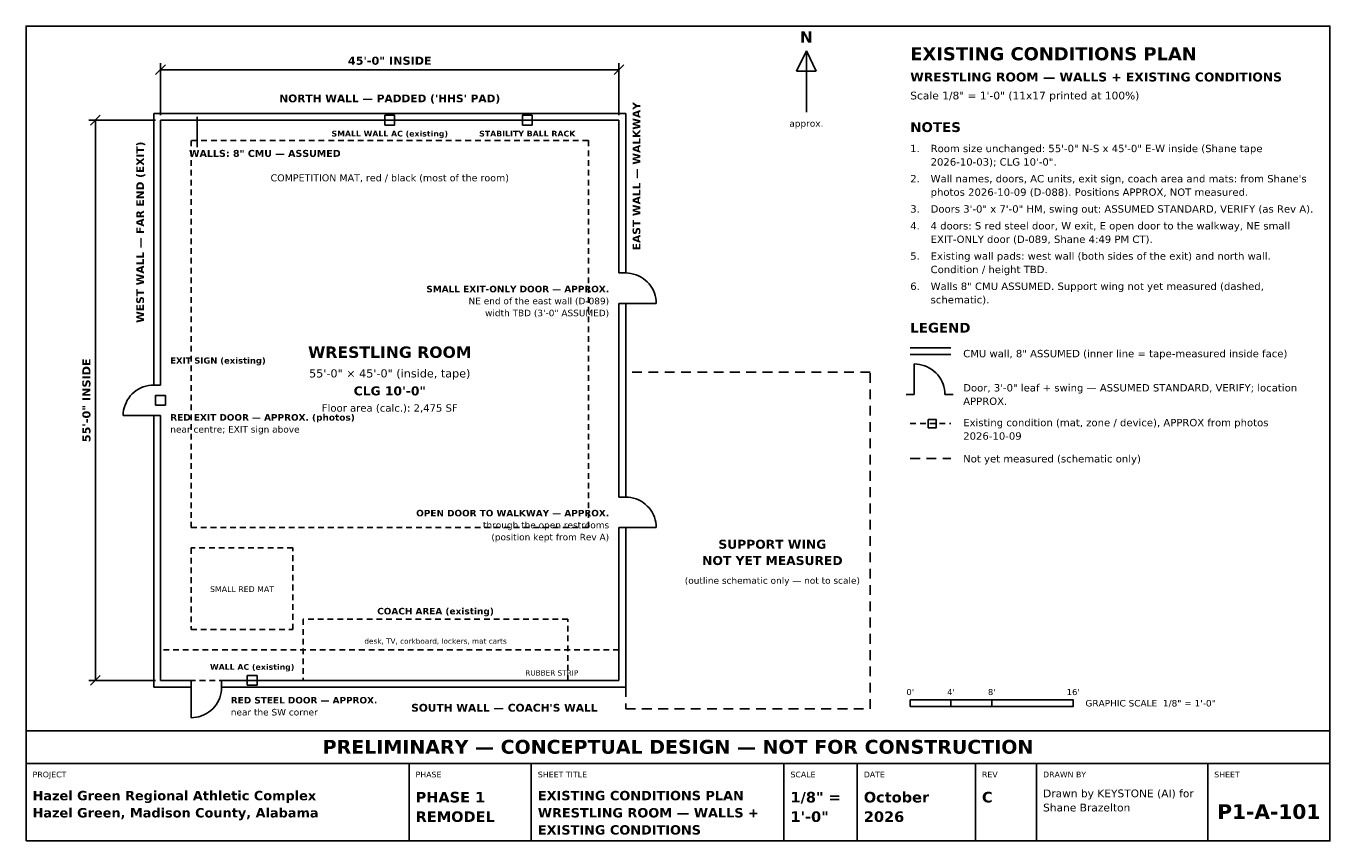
# Model space of a CAD drawing. Header units: inches. Extents: x 0.5 to 16.5, y 0.5 to 10.5.
import ezdxf
from ezdxf.enums import TextEntityAlignment as Align

# ---------------------------------------------------------------- set-up
doc = ezdxf.new("R2010")
doc.units = ezdxf.units.IN
doc.header["$MEASUREMENT"] = 0
for name, color, linetype in [('A-ANNO-DIMS', 7, 'Continuous'), ('A-ANNO-TEXT', 7, 'Continuous'), ('A-DOOR-IDEN', 7, 'Continuous'), ('A-FLOR-EXST', 7, 'Continuous'), ('A-WALL', 7, 'Continuous'), ('A-WALL-NMSR', 7, 'Continuous'), ('G-ANNO-TTLB', 7, 'Continuous')]:
    doc.layers.add(name, color=color, linetype=linetype)
doc.styles.add('KS-BOLD', font='DejaVuSans-Bold.ttf')
doc.styles.add('KS-REG', font='DejaVuSans.ttf')

msp = doc.modelspace()

# ---------------------------------------------------------------- linework, layer by layer
at = {"layer": 'A-ANNO-DIMS'}
for p, q in [((2.09, 9.905), (2.21, 10.025)), ((2.15, 9.405), (2.15, 10.045)), ((2.15, 9.965), (7.775, 9.965)), ((7.715, 9.905), (7.835, 10.025)), ((7.775, 9.405), (7.775, 10.045)), ((2.09, 9.345), (1.27, 9.345)), ((1.29, 9.285), (1.41, 9.405)), ((1.35, 2.47), (1.35, 9.345)), ((2.6, 9.015), (2.6, 9.387)), ((2.09, 2.47), (1.27, 2.47)), ((1.29, 2.41), (1.41, 2.53))]:
    msp.add_line(p, q, dxfattribs=at)
for points in [[(11.35, 2.15), (11.85, 2.15), (11.85, 2.23), (11.35, 2.23)], [(11.85, 2.15), (12.35, 2.15), (12.35, 2.23), (11.85, 2.23)], [(12.35, 2.15), (13.35, 2.15), (13.35, 2.23), (12.35, 2.23)]]:
    msp.add_lwpolyline(points, close=True, dxfattribs=at)
at = {"layer": 'A-ANNO-TEXT'}
for p, q in [((10.075, 10.195), (9.955, 9.945)), ((10.075, 9.445), (10.075, 10.195)), ((10.075, 10.195), (10.195, 9.945)), ((9.955, 9.945), (10.195, 9.945))]:
    msp.add_line(p, q, dxfattribs=at)
at = {"layer": 'A-DOOR-IDEN'}
for p, q in [((7.891, 7.469), (7.858, 7.47)), ((7.923, 7.464), (7.891, 7.469)), ((7.955, 7.457), (7.923, 7.464)), ((7.987, 7.447), (7.955, 7.457)), ((8.017, 7.435), (7.987, 7.447)), ((8.046, 7.42), (8.017, 7.435)), ((8.073, 7.402), (8.046, 7.42)), ((8.099, 7.382), (8.073, 7.402)), ((8.123, 7.36), (8.099, 7.382)), ((8.146, 7.336), (8.123, 7.36)), ((8.166, 7.31), (8.146, 7.336)), ((8.183, 7.283), (8.166, 7.31)), ((8.198, 7.253), (8.183, 7.283)), ((8.211, 7.223), (8.198, 7.253)), ((8.221, 7.192), (8.211, 7.223)), ((7.858, 7.095), (8.233, 7.095)), ((8.228, 7.16), (8.221, 7.192)), ((8.232, 7.128), (8.228, 7.16)), ((8.233, 7.095), (8.232, 7.128)), ((11.4, 5.978), (11.4, 6.353)), ((11.4, 6.353), (11.433, 6.351)), ((11.433, 6.351), (11.465, 6.347)), ((11.465, 6.347), (11.497, 6.34)), ((11.497, 6.34), (11.528, 6.33)), ((11.528, 6.33), (11.558, 6.317)), ((11.558, 6.317), (11.588, 6.302)), ((11.588, 6.302), (11.615, 6.285)), ((11.615, 6.285), (11.641, 6.265)), ((11.641, 6.265), (11.665, 6.243)), ((11.665, 6.243), (11.687, 6.219)), ((1.938, 6.072), (1.97, 6.082)), ((1.97, 6.082), (2.002, 6.089)), ((2.002, 6.089), (2.034, 6.094)), ((2.034, 6.094), (2.067, 6.095)), ((11.687, 6.219), (11.707, 6.193)), ((11.707, 6.193), (11.725, 6.165)), ((11.725, 6.165), (11.74, 6.136)), ((11.74, 6.136), (11.752, 6.106)), ((11.752, 6.106), (11.762, 6.075)), ((1.742, 5.908), (1.759, 5.935)), ((1.759, 5.935), (1.779, 5.961)), ((1.779, 5.961), (1.802, 5.985)), ((1.802, 5.985), (1.826, 6.007)), ((1.826, 6.007), (1.852, 6.027)), ((1.852, 6.027), (1.879, 6.045)), ((1.879, 6.045), (1.908, 6.06)), ((1.908, 6.06), (1.938, 6.072)), ((11.762, 6.075), (11.769, 6.043)), ((11.769, 6.043), (11.774, 6.01)), ((11.774, 6.01), (11.775, 5.978)), ((1.693, 5.753), (1.697, 5.785)), ((1.697, 5.785), (1.704, 5.817)), ((1.704, 5.817), (1.714, 5.848)), ((1.714, 5.848), (1.727, 5.878)), ((1.727, 5.878), (1.742, 5.908)), ((1.692, 5.72), (1.693, 5.753)), ((2.067, 5.72), (1.692, 5.72)), ((7.891, 4.719), (7.858, 4.72)), ((7.923, 4.714), (7.891, 4.719)), ((7.955, 4.707), (7.923, 4.714)), ((7.987, 4.697), (7.955, 4.707)), ((8.017, 4.685), (7.987, 4.697)), ((8.046, 4.67), (8.017, 4.685)), ((8.073, 4.652), (8.046, 4.67)), ((8.099, 4.632), (8.073, 4.652)), ((8.123, 4.61), (8.099, 4.632)), ((8.146, 4.586), (8.123, 4.61)), ((8.166, 4.56), (8.146, 4.586)), ((8.183, 4.533), (8.166, 4.56)), ((8.198, 4.503), (8.183, 4.533)), ((8.211, 4.473), (8.198, 4.503)), ((7.858, 4.345), (8.233, 4.345)), ((8.221, 4.442), (8.211, 4.473)), ((8.228, 4.41), (8.221, 4.442)), ((8.232, 4.378), (8.228, 4.41)), ((8.233, 4.345), (8.232, 4.378)), ((2.525, 2.387), (2.525, 2.012)), ((2.865, 2.228), (2.877, 2.258)), ((2.877, 2.258), (2.887, 2.29)), ((2.887, 2.29), (2.894, 2.322)), ((2.894, 2.322), (2.899, 2.354)), ((2.899, 2.354), (2.9, 2.387)), ((2.74, 2.079), (2.766, 2.099)), ((2.766, 2.099), (2.79, 2.122)), ((2.79, 2.122), (2.812, 2.146)), ((2.812, 2.146), (2.832, 2.172)), ((2.832, 2.172), (2.85, 2.199)), ((2.85, 2.199), (2.865, 2.228)), ((2.525, 2.012), (2.558, 2.013)), ((2.558, 2.013), (2.59, 2.017)), ((2.59, 2.017), (2.622, 2.024)), ((2.622, 2.024), (2.653, 2.034)), ((2.653, 2.034), (2.683, 2.047)), ((2.683, 2.047), (2.712, 2.062)), ((2.712, 2.062), (2.74, 2.079))]:
    msp.add_line(p, q, dxfattribs=at)
at = {"layer": 'A-FLOR-EXST'}
for p, q in [((2.525, 9.095), (2.525, 9.025)), ((2.525, 8.975), (2.525, 8.905)), ((2.6, 9.095), (2.53, 9.095)), ((2.72, 9.095), (2.65, 9.095)), ((2.84, 9.095), (2.77, 9.095)), ((2.96, 9.095), (2.89, 9.095)), ((3.08, 9.095), (3.01, 9.095)), ((3.2, 9.095), (3.13, 9.095)), ((3.32, 9.095), (3.25, 9.095)), ((3.44, 9.095), (3.37, 9.095)), ((3.56, 9.095), (3.49, 9.095)), ((3.68, 9.095), (3.61, 9.095)), ((3.8, 9.095), (3.73, 9.095)), ((3.92, 9.095), (3.85, 9.095)), ((4.04, 9.095), (3.97, 9.095)), ((4.16, 9.095), (4.09, 9.095)), ((4.28, 9.095), (4.21, 9.095)), ((4.4, 9.095), (4.33, 9.095)), ((4.52, 9.095), (4.45, 9.095)), ((4.64, 9.095), (4.57, 9.095)), ((4.76, 9.095), (4.69, 9.095)), ((4.88, 9.095), (4.81, 9.095)), ((5, 9.095), (4.93, 9.095)), ((5.12, 9.095), (5.05, 9.095)), ((5.24, 9.095), (5.17, 9.095)), ((5.36, 9.095), (5.29, 9.095)), ((5.48, 9.095), (5.41, 9.095)), ((5.6, 9.095), (5.53, 9.095)), ((5.72, 9.095), (5.65, 9.095)), ((5.84, 9.095), (5.77, 9.095)), ((5.96, 9.095), (5.89, 9.095)), ((6.08, 9.095), (6.01, 9.095)), ((6.2, 9.095), (6.13, 9.095)), ((6.32, 9.095), (6.25, 9.095)), ((6.44, 9.095), (6.37, 9.095)), ((6.56, 9.095), (6.49, 9.095)), ((6.68, 9.095), (6.61, 9.095)), ((6.8, 9.095), (6.73, 9.095)), ((6.92, 9.095), (6.85, 9.095)), ((7.04, 9.095), (6.97, 9.095)), ((7.16, 9.095), (7.09, 9.095)), ((7.28, 9.095), (7.21, 9.095)), ((7.4, 9.095), (7.33, 9.095)), ((7.4, 9.025), (7.4, 9.095)), ((7.4, 8.905), (7.4, 8.975)), ((2.525, 8.855), (2.525, 8.785)), ((7.4, 8.785), (7.4, 8.855)), ((2.525, 8.735), (2.525, 8.665)), ((7.4, 8.665), (7.4, 8.735)), ((2.525, 8.615), (2.525, 8.545)), ((2.525, 8.495), (2.525, 8.425)), ((7.4, 8.545), (7.4, 8.615)), ((7.4, 8.425), (7.4, 8.495)), ((2.525, 8.375), (2.525, 8.305)), ((7.4, 8.305), (7.4, 8.375)), ((2.525, 8.255), (2.525, 8.185)), ((7.4, 8.185), (7.4, 8.255)), ((2.525, 8.135), (2.525, 8.065)), ((2.525, 8.015), (2.525, 7.945)), ((7.4, 8.065), (7.4, 8.135)), ((7.4, 7.945), (7.4, 8.015)), ((2.525, 7.895), (2.525, 7.825)), ((7.4, 7.825), (7.4, 7.895)), ((2.525, 7.775), (2.525, 7.705)), ((7.4, 7.705), (7.4, 7.775)), ((2.525, 7.655), (2.525, 7.585)), ((2.525, 7.535), (2.525, 7.465)), ((7.4, 7.585), (7.4, 7.655)), ((7.4, 7.465), (7.4, 7.535)), ((2.525, 7.415), (2.525, 7.345)), ((7.4, 7.345), (7.4, 7.415)), ((2.525, 7.295), (2.525, 7.225)), ((7.4, 7.225), (7.4, 7.295)), ((2.525, 7.175), (2.525, 7.105)), ((2.525, 7.055), (2.525, 6.985)), ((7.4, 7.105), (7.4, 7.175)), ((7.4, 6.985), (7.4, 7.055)), ((2.525, 6.935), (2.525, 6.865)), ((7.4, 6.865), (7.4, 6.935)), ((2.525, 6.815), (2.525, 6.745)), ((7.4, 6.745), (7.4, 6.815)), ((2.525, 6.695), (2.525, 6.625)), ((2.525, 6.575), (2.525, 6.505)), ((7.4, 6.625), (7.4, 6.695)), ((7.4, 6.505), (7.4, 6.575)), ((2.525, 6.455), (2.525, 6.385)), ((7.4, 6.385), (7.4, 6.455)), ((2.525, 6.335), (2.525, 6.265)), ((7.4, 6.265), (7.4, 6.335)), ((2.525, 6.215), (2.525, 6.145)), ((2.525, 6.095), (2.525, 6.025)), ((7.4, 6.145), (7.4, 6.215)), ((7.4, 6.025), (7.4, 6.095)), ((2.525, 5.975), (2.525, 5.905)), ((7.4, 5.905), (7.4, 5.975)), ((2.525, 5.855), (2.525, 5.785)), ((7.4, 5.785), (7.4, 5.855)), ((2.525, 5.735), (2.525, 5.665)), ((2.525, 5.615), (2.525, 5.545)), ((7.4, 5.665), (7.4, 5.735)), ((7.4, 5.545), (7.4, 5.615)), ((11.35, 5.621), (11.42, 5.621)), ((11.47, 5.621), (11.54, 5.621)), ((11.59, 5.621), (11.66, 5.621)), ((11.71, 5.621), (11.78, 5.621)), ((11.83, 5.621), (11.85, 5.621)), ((2.525, 5.495), (2.525, 5.425)), ((7.4, 5.425), (7.4, 5.495)), ((2.525, 5.375), (2.525, 5.305)), ((7.4, 5.305), (7.4, 5.375)), ((2.525, 5.255), (2.525, 5.185)), ((2.525, 5.135), (2.525, 5.065)), ((7.4, 5.185), (7.4, 5.255)), ((7.4, 5.065), (7.4, 5.135)), ((2.525, 5.015), (2.525, 4.945)), ((7.4, 4.945), (7.4, 5.015)), ((2.525, 4.895), (2.525, 4.825)), ((7.4, 4.825), (7.4, 4.895)), ((2.525, 4.775), (2.525, 4.705)), ((2.525, 4.655), (2.525, 4.585)), ((7.4, 4.705), (7.4, 4.775)), ((7.4, 4.585), (7.4, 4.655)), ((2.525, 4.535), (2.525, 4.465)), ((7.4, 4.465), (7.4, 4.535)), ((2.525, 4.415), (2.525, 4.345)), ((2.525, 4.345), (2.595, 4.345)), ((2.645, 4.345), (2.715, 4.345)), ((2.765, 4.345), (2.835, 4.345)), ((2.885, 4.345), (2.955, 4.345)), ((3.005, 4.345), (3.075, 4.345)), ((3.125, 4.345), (3.195, 4.345)), ((3.245, 4.345), (3.315, 4.345)), ((3.365, 4.345), (3.435, 4.345)), ((3.485, 4.345), (3.555, 4.345)), ((3.605, 4.345), (3.675, 4.345)), ((3.725, 4.345), (3.795, 4.345)), ((3.845, 4.345), (3.915, 4.345)), ((3.965, 4.345), (4.035, 4.345)), ((4.085, 4.345), (4.155, 4.345)), ((4.205, 4.345), (4.275, 4.345)), ((4.325, 4.345), (4.395, 4.345)), ((4.445, 4.345), (4.515, 4.345)), ((4.565, 4.345), (4.635, 4.345)), ((4.685, 4.345), (4.755, 4.345)), ((4.805, 4.345), (4.875, 4.345)), ((4.925, 4.345), (4.995, 4.345)), ((5.045, 4.345), (5.115, 4.345)), ((5.165, 4.345), (5.235, 4.345)), ((5.285, 4.345), (5.355, 4.345)), ((5.405, 4.345), (5.475, 4.345)), ((5.525, 4.345), (5.595, 4.345)), ((5.645, 4.345), (5.715, 4.345)), ((5.765, 4.345), (5.835, 4.345)), ((5.885, 4.345), (5.955, 4.345)), ((6.005, 4.345), (6.075, 4.345)), ((6.125, 4.345), (6.195, 4.345)), ((6.245, 4.345), (6.315, 4.345)), ((6.365, 4.345), (6.435, 4.345)), ((6.485, 4.345), (6.555, 4.345)), ((6.605, 4.345), (6.675, 4.345)), ((6.725, 4.345), (6.795, 4.345)), ((6.845, 4.345), (6.915, 4.345)), ((6.965, 4.345), (7.035, 4.345)), ((7.085, 4.345), (7.155, 4.345)), ((7.205, 4.345), (7.275, 4.345)), ((7.325, 4.345), (7.395, 4.345)), ((7.4, 4.345), (7.4, 4.415)), ((2.575, 4.095), (2.525, 4.095)), ((2.525, 4.095), (2.525, 4.025)), ((2.695, 4.095), (2.625, 4.095)), ((2.815, 4.095), (2.745, 4.095)), ((2.935, 4.095), (2.865, 4.095)), ((3.055, 4.095), (2.985, 4.095)), ((3.175, 4.095), (3.105, 4.095)), ((3.295, 4.095), (3.225, 4.095)), ((3.415, 4.095), (3.345, 4.095)), ((3.535, 4.095), (3.465, 4.095)), ((3.655, 4.095), (3.585, 4.095)), ((3.775, 4.095), (3.705, 4.095)), ((3.775, 4.055), (3.775, 4.095)), ((3.775, 3.935), (3.775, 4.005)), ((2.525, 3.975), (2.525, 3.905)), ((2.525, 3.855), (2.525, 3.785)), ((3.775, 3.815), (3.775, 3.885)), ((2.525, 3.735), (2.525, 3.665)), ((3.775, 3.695), (3.775, 3.765)), ((2.525, 3.615), (2.525, 3.545)), ((3.775, 3.575), (3.775, 3.645)), ((3.775, 3.455), (3.775, 3.525)), ((2.525, 3.495), (2.525, 3.425)), ((2.525, 3.375), (2.525, 3.305)), ((3.775, 3.335), (3.775, 3.405)), ((2.525, 3.255), (2.525, 3.185)), ((3.775, 3.215), (3.775, 3.285)), ((3.91, 3.22), (3.9, 3.22)), ((3.9, 3.22), (3.9, 3.15)), ((4.03, 3.22), (3.96, 3.22)), ((4.15, 3.22), (4.08, 3.22)), ((4.27, 3.22), (4.2, 3.22)), ((4.39, 3.22), (4.32, 3.22)), ((4.51, 3.22), (4.44, 3.22)), ((4.63, 3.22), (4.56, 3.22)), ((4.75, 3.22), (4.68, 3.22)), ((4.87, 3.22), (4.8, 3.22)), ((4.99, 3.22), (4.92, 3.22)), ((5.11, 3.22), (5.04, 3.22)), ((5.23, 3.22), (5.16, 3.22)), ((5.35, 3.22), (5.28, 3.22)), ((5.47, 3.22), (5.4, 3.22)), ((5.59, 3.22), (5.52, 3.22)), ((5.71, 3.22), (5.64, 3.22)), ((5.83, 3.22), (5.76, 3.22)), ((5.95, 3.22), (5.88, 3.22)), ((6.07, 3.22), (6, 3.22)), ((6.19, 3.22), (6.12, 3.22)), ((6.31, 3.22), (6.24, 3.22)), ((6.43, 3.22), (6.36, 3.22)), ((6.55, 3.22), (6.48, 3.22)), ((6.67, 3.22), (6.6, 3.22)), ((6.79, 3.22), (6.72, 3.22)), ((6.91, 3.22), (6.84, 3.22)), ((7.03, 3.22), (6.96, 3.22)), ((7.15, 3.22), (7.08, 3.22)), ((7.15, 3.19), (7.15, 3.22)), ((2.525, 3.135), (2.525, 3.095)), ((2.525, 3.095), (2.595, 3.095)), ((2.645, 3.095), (2.715, 3.095)), ((2.765, 3.095), (2.835, 3.095)), ((2.885, 3.095), (2.955, 3.095)), ((3.005, 3.095), (3.075, 3.095)), ((3.125, 3.095), (3.195, 3.095)), ((3.245, 3.095), (3.315, 3.095)), ((3.365, 3.095), (3.435, 3.095)), ((3.485, 3.095), (3.555, 3.095)), ((3.605, 3.095), (3.675, 3.095)), ((3.725, 3.095), (3.775, 3.095)), ((3.775, 3.095), (3.775, 3.165)), ((3.9, 3.1), (3.9, 3.03)), ((7.15, 3.07), (7.15, 3.14)), ((3.9, 2.98), (3.9, 2.91)), ((7.15, 2.95), (7.15, 3.02)), ((7.15, 2.83), (7.15, 2.9)), ((2.15, 2.845), (2.15, 2.775)), ((2.15, 2.725), (2.15, 2.655)), ((2.255, 2.845), (2.185, 2.845)), ((2.375, 2.845), (2.305, 2.845)), ((2.495, 2.845), (2.425, 2.845)), ((2.615, 2.845), (2.545, 2.845)), ((2.735, 2.845), (2.665, 2.845)), ((2.855, 2.845), (2.785, 2.845)), ((2.975, 2.845), (2.905, 2.845)), ((3.095, 2.845), (3.025, 2.845)), ((3.215, 2.845), (3.145, 2.845)), ((3.335, 2.845), (3.265, 2.845)), ((3.455, 2.845), (3.385, 2.845)), ((3.575, 2.845), (3.505, 2.845)), ((3.695, 2.845), (3.625, 2.845)), ((3.815, 2.845), (3.745, 2.845)), ((3.935, 2.845), (3.865, 2.845)), ((3.9, 2.86), (3.9, 2.79)), ((3.9, 2.74), (3.9, 2.67)), ((4.055, 2.845), (3.985, 2.845)), ((4.175, 2.845), (4.105, 2.845)), ((4.295, 2.845), (4.225, 2.845)), ((4.415, 2.845), (4.345, 2.845)), ((4.535, 2.845), (4.465, 2.845)), ((4.655, 2.845), (4.585, 2.845)), ((4.775, 2.845), (4.705, 2.845)), ((4.895, 2.845), (4.825, 2.845)), ((5.015, 2.845), (4.945, 2.845)), ((5.135, 2.845), (5.065, 2.845)), ((5.255, 2.845), (5.185, 2.845)), ((5.375, 2.845), (5.305, 2.845)), ((5.495, 2.845), (5.425, 2.845)), ((5.615, 2.845), (5.545, 2.845)), ((5.735, 2.845), (5.665, 2.845)), ((5.855, 2.845), (5.785, 2.845)), ((5.975, 2.845), (5.905, 2.845)), ((6.095, 2.845), (6.025, 2.845)), ((6.215, 2.845), (6.145, 2.845)), ((6.335, 2.845), (6.265, 2.845)), ((6.455, 2.845), (6.385, 2.845)), ((6.575, 2.845), (6.505, 2.845)), ((6.695, 2.845), (6.625, 2.845)), ((6.815, 2.845), (6.745, 2.845)), ((6.935, 2.845), (6.865, 2.845)), ((7.055, 2.845), (6.985, 2.845)), ((7.175, 2.845), (7.105, 2.845)), ((7.15, 2.71), (7.15, 2.78)), ((7.295, 2.845), (7.225, 2.845)), ((7.415, 2.845), (7.345, 2.845)), ((7.535, 2.845), (7.465, 2.845)), ((7.655, 2.845), (7.585, 2.845)), ((7.775, 2.845), (7.705, 2.845)), ((7.775, 2.83), (7.775, 2.845)), ((7.775, 2.71), (7.775, 2.78)), ((2.15, 2.605), (2.15, 2.535)), ((3.9, 2.62), (3.9, 2.55)), ((7.15, 2.59), (7.15, 2.66)), ((7.775, 2.59), (7.775, 2.66)), ((2.15, 2.485), (2.15, 2.47)), ((2.15, 2.47), (2.22, 2.47)), ((2.27, 2.47), (2.34, 2.47)), ((2.39, 2.47), (2.46, 2.47)), ((2.51, 2.47), (2.58, 2.47)), ((2.63, 2.47), (2.7, 2.47)), ((2.75, 2.47), (2.82, 2.47)), ((2.87, 2.47), (2.94, 2.47)), ((2.99, 2.47), (3.06, 2.47)), ((3.11, 2.47), (3.18, 2.47)), ((3.23, 2.47), (3.3, 2.47)), ((3.35, 2.47), (3.42, 2.47)), ((3.47, 2.47), (3.54, 2.47)), ((3.59, 2.47), (3.66, 2.47)), ((3.71, 2.47), (3.78, 2.47)), ((3.83, 2.47), (3.9, 2.47)), ((3.9, 2.5), (3.9, 2.47)), ((3.9, 2.47), (3.97, 2.47)), ((3.95, 2.47), (4.02, 2.47)), ((4.02, 2.47), (4.09, 2.47)), ((4.07, 2.47), (4.14, 2.47)), ((4.14, 2.47), (4.21, 2.47)), ((4.19, 2.47), (4.26, 2.47)), ((4.26, 2.47), (4.33, 2.47)), ((4.31, 2.47), (4.38, 2.47)), ((4.38, 2.47), (4.45, 2.47)), ((4.43, 2.47), (4.5, 2.47)), ((4.5, 2.47), (4.57, 2.47)), ((4.55, 2.47), (4.62, 2.47)), ((4.62, 2.47), (4.69, 2.47)), ((4.67, 2.47), (4.74, 2.47)), ((4.74, 2.47), (4.81, 2.47)), ((4.79, 2.47), (4.86, 2.47)), ((4.86, 2.47), (4.93, 2.47)), ((4.91, 2.47), (4.98, 2.47)), ((4.98, 2.47), (5.05, 2.47)), ((5.03, 2.47), (5.1, 2.47)), ((5.1, 2.47), (5.17, 2.47)), ((5.15, 2.47), (5.22, 2.47)), ((5.22, 2.47), (5.29, 2.47)), ((5.27, 2.47), (5.34, 2.47)), ((5.34, 2.47), (5.41, 2.47)), ((5.39, 2.47), (5.46, 2.47)), ((5.46, 2.47), (5.53, 2.47)), ((5.51, 2.47), (5.58, 2.47)), ((5.58, 2.47), (5.65, 2.47)), ((5.63, 2.47), (5.7, 2.47)), ((5.7, 2.47), (5.77, 2.47)), ((5.75, 2.47), (5.82, 2.47)), ((5.82, 2.47), (5.89, 2.47)), ((5.87, 2.47), (5.94, 2.47)), ((5.94, 2.47), (6.01, 2.47)), ((5.99, 2.47), (6.06, 2.47)), ((6.06, 2.47), (6.13, 2.47)), ((6.11, 2.47), (6.18, 2.47)), ((6.18, 2.47), (6.25, 2.47)), ((6.23, 2.47), (6.3, 2.47)), ((6.3, 2.47), (6.37, 2.47)), ((6.35, 2.47), (6.42, 2.47)), ((6.42, 2.47), (6.49, 2.47)), ((6.47, 2.47), (6.54, 2.47)), ((6.54, 2.47), (6.61, 2.47)), ((6.59, 2.47), (6.66, 2.47)), ((6.66, 2.47), (6.73, 2.47)), ((6.71, 2.47), (6.78, 2.47)), ((6.78, 2.47), (6.85, 2.47)), ((6.83, 2.47), (6.9, 2.47)), ((6.9, 2.47), (6.97, 2.47)), ((6.95, 2.47), (7.02, 2.47)), ((7.02, 2.47), (7.09, 2.47)), ((7.07, 2.47), (7.14, 2.47)), ((7.14, 2.47), (7.15, 2.47)), ((7.15, 2.47), (7.15, 2.54)), ((7.19, 2.47), (7.26, 2.47)), ((7.31, 2.47), (7.38, 2.47)), ((7.43, 2.47), (7.5, 2.47)), ((7.55, 2.47), (7.62, 2.47)), ((7.67, 2.47), (7.74, 2.47)), ((7.775, 2.47), (7.775, 2.54))]:
    msp.add_line(p, q, dxfattribs=at)
for points in [[(4.903, 9.285), (5.023, 9.285), (5.023, 9.405), (4.903, 9.405)], [(6.59, 9.285), (6.71, 9.285), (6.71, 9.405), (6.59, 9.405)], [(2.09, 5.848), (2.21, 5.848), (2.21, 5.968), (2.09, 5.968)], [(11.57, 5.571), (11.67, 5.571), (11.67, 5.671), (11.57, 5.671)], [(3.215, 2.41), (3.335, 2.41), (3.335, 2.53), (3.215, 2.53)]]:
    msp.add_lwpolyline(points, close=True, dxfattribs=at)
at = {"layer": 'A-WALL'}
for p, q in [((2.067, 6.095), (2.067, 9.428)), ((2.067, 9.428), (7.858, 9.428)), ((2.15, 6.095), (2.15, 9.345)), ((2.15, 9.345), (7.775, 9.345)), ((7.775, 7.47), (7.775, 9.345)), ((7.858, 7.47), (7.858, 9.428)), ((7.775, 7.47), (7.858, 7.47)), ((7.775, 4.72), (7.775, 7.095)), ((7.775, 7.095), (7.858, 7.095)), ((7.858, 4.72), (7.858, 7.095)), ((11.35, 6.551), (11.85, 6.551)), ((11.35, 6.468), (11.85, 6.468)), ((2.15, 6.095), (2.067, 6.095)), ((11.3, 5.978), (11.4, 5.978)), ((11.775, 5.978), (11.875, 5.978)), ((2.067, 2.387), (2.067, 5.72)), ((2.15, 5.72), (2.067, 5.72)), ((2.15, 2.47), (2.15, 5.72)), ((7.775, 4.72), (7.858, 4.72)), ((7.775, 2.47), (7.775, 4.345)), ((7.775, 4.345), (7.858, 4.345)), ((7.858, 2.387), (7.858, 4.345)), ((2.15, 2.47), (2.525, 2.47)), ((2.525, 2.47), (2.525, 2.387)), ((2.9, 2.47), (7.775, 2.47)), ((2.9, 2.47), (2.9, 2.387)), ((2.067, 2.387), (2.525, 2.387)), ((2.9, 2.387), (7.858, 2.387))]:
    msp.add_line(p, q, dxfattribs=at)
at = {"layer": 'A-WALL-NMSR'}
for p, q in [((8.058, 6.251), (7.938, 6.251)), ((8.258, 6.251), (8.138, 6.251)), ((8.458, 6.251), (8.338, 6.251)), ((8.658, 6.251), (8.538, 6.251)), ((8.858, 6.251), (8.738, 6.251)), ((9.058, 6.251), (8.938, 6.251)), ((9.258, 6.251), (9.138, 6.251)), ((9.458, 6.251), (9.338, 6.251)), ((9.658, 6.251), (9.538, 6.251)), ((9.858, 6.251), (9.738, 6.251)), ((10.058, 6.251), (9.938, 6.251)), ((10.258, 6.251), (10.138, 6.251)), ((10.458, 6.251), (10.338, 6.251)), ((10.658, 6.251), (10.538, 6.251)), ((10.858, 6.251), (10.738, 6.251)), ((10.858, 6.12), (10.858, 6.24)), ((10.858, 5.92), (10.858, 6.04)), ((10.858, 5.72), (10.858, 5.84)), ((10.858, 5.52), (10.858, 5.64)), ((10.858, 5.32), (10.858, 5.44)), ((10.858, 5.12), (10.858, 5.24)), ((11.35, 5.195), (11.47, 5.195)), ((11.55, 5.195), (11.67, 5.195)), ((11.75, 5.195), (11.85, 5.195)), ((10.858, 4.92), (10.858, 5.04)), ((10.858, 4.72), (10.858, 4.84)), ((10.858, 4.52), (10.858, 4.64)), ((10.858, 4.32), (10.858, 4.44)), ((10.858, 4.12), (10.858, 4.24)), ((10.858, 3.92), (10.858, 4.04)), ((10.858, 3.72), (10.858, 3.84)), ((10.858, 3.52), (10.858, 3.64)), ((10.858, 3.32), (10.858, 3.44)), ((10.858, 3.12), (10.858, 3.24)), ((10.858, 2.92), (10.858, 3.04)), ((10.858, 2.72), (10.858, 2.84)), ((10.858, 2.52), (10.858, 2.64)), ((10.858, 2.32), (10.858, 2.44)), ((7.858, 2.387), (7.858, 2.267)), ((10.858, 2.12), (10.858, 2.24)), ((7.858, 2.187), (7.858, 2.12)), ((7.858, 2.12), (7.978, 2.12)), ((8.058, 2.12), (8.178, 2.12)), ((8.258, 2.12), (8.378, 2.12)), ((8.458, 2.12), (8.578, 2.12)), ((8.658, 2.12), (8.778, 2.12)), ((8.858, 2.12), (8.978, 2.12)), ((9.058, 2.12), (9.178, 2.12)), ((9.258, 2.12), (9.378, 2.12)), ((9.458, 2.12), (9.578, 2.12)), ((9.658, 2.12), (9.778, 2.12)), ((9.858, 2.12), (9.978, 2.12)), ((10.058, 2.12), (10.178, 2.12)), ((10.258, 2.12), (10.378, 2.12)), ((10.458, 2.12), (10.578, 2.12)), ((10.658, 2.12), (10.778, 2.12))]:
    msp.add_line(p, q, dxfattribs=at)
at = {"layer": 'G-ANNO-TTLB'}
for p, q in [((0.5, 1.45), (16.5, 1.45)), ((5.2, 0.5), (5.2, 1.45)), ((6.7, 0.5), (6.7, 1.45)), ((9.8, 0.5), (9.8, 1.45)), ((10.7, 0.5), (10.7, 1.45)), ((12.15, 0.5), (12.15, 1.45)), ((12.9, 0.5), (12.9, 1.45)), ((15, 0.5), (15, 1.45))]:
    msp.add_line(p, q, dxfattribs=at)
for points in [[(0.5, 0.5), (16.5, 0.5), (16.5, 10.5), (0.5, 10.5)], [(0.5, 1.45), (16.5, 1.45), (16.5, 1.85), (0.5, 1.85)]]:
    msp.add_lwpolyline(points, close=True, dxfattribs=at)

# ---------------------------------------------------------------- texts
at = {"layer": 'A-ANNO-DIMS'}
for s, height, style, p in [('45\'-0" INSIDE', 0.1, 'KS-BOLD', (4.963, 10.025)), ("0'", 0.075, 'KS-REG', (11.35, 2.29)), ("4'", 0.075, 'KS-REG', (11.85, 2.29)), ("8'", 0.075, 'KS-REG', (12.35, 2.29)), ("16'", 0.075, 'KS-REG', (13.35, 2.29))]:
    msp.add_text(s, height=height, dxfattribs=dict(at, style=style)).set_placement(p, align=Align.CENTER)
at = {"layer": 'A-ANNO-DIMS', "style": 'KS-BOLD'}
msp.add_text('55\'-0" INSIDE', height=0.1, rotation=90, dxfattribs=at).set_placement((1.29, 5.908), align=Align.CENTER)
at = {"layer": 'A-ANNO-DIMS', "style": 'KS-REG'}
msp.add_text('GRAPHIC SCALE  1/8" = 1\'-0"', height=0.08, dxfattribs=at).set_placement((13.5, 2.15))
at = {"layer": 'A-ANNO-TEXT'}
for s, height, style, p in [('N', 0.14, 'KS-BOLD', (10.075, 10.295)), ("NORTH WALL — PADDED ('HHS' PAD)", 0.095, 'KS-BOLD', (4.963, 9.565)), ('approx.', 0.08, 'KS-REG', (10.075, 9.265)), ('WRESTLING ROOM', 0.14, 'KS-BOLD', (4.963, 6.428)), ('55\'-0" × 45\'-0" (inside, tape)', 0.1, 'KS-REG', (4.963, 6.188)), ('CLG 10\'-0"', 0.11, 'KS-BOLD', (4.963, 5.968)), ('Floor area (calc.): 2,475 SF', 0.09, 'KS-REG', (4.963, 5.768)), ("SOUTH WALL — COACH'S WALL", 0.095, 'KS-BOLD', (6.369, 2.087))]:
    msp.add_text(s, height=height, dxfattribs=dict(at, style=style)).set_placement(p, align=Align.CENTER)
for s, height, style, p in [('EXISTING CONDITIONS PLAN', 0.16, 'KS-BOLD', (11.35, 10.08)), ('WRESTLING ROOM — WALLS + EXISTING CONDITIONS', 0.11, 'KS-BOLD', (11.35, 9.82)), ('Scale 1/8" = 1\'-0" (11x17 printed at 100%)', 0.095, 'KS-REG', (11.35, 9.6)), ('NOTES', 0.12, 'KS-BOLD', (11.35, 9.2)), ('WALLS: 8" CMU — ASSUMED', 0.085, 'KS-BOLD', (2.5, 8.895)), ('1.', 0.09, 'KS-REG', (11.35, 8.953)), ('Room size unchanged: 55\'-0" N-S x 45\'-0" E-W inside (Shane tape', 0.09, 'KS-REG', (11.6, 8.953)), ('2026-10-03); CLG 10\'-0".', 0.09, 'KS-REG', (11.6, 8.788)), ('2.', 0.09, 'KS-REG', (11.35, 8.582)), ("Wall names, doors, AC units, exit sign, coach area and mats: from Shane's", 0.09, 'KS-REG', (11.6, 8.582)), ('photos 2026-10-09 (D-088). Positions APPROX, NOT measured.', 0.09, 'KS-REG', (11.6, 8.417)), ('3.', 0.09, 'KS-REG', (11.35, 8.211)), ('Doors 3\'-0" x 7\'-0" HM, swing out: ASSUMED STANDARD, VERIFY (as Rev A).', 0.09, 'KS-REG', (11.6, 8.211)), ('4.', 0.09, 'KS-REG', (11.35, 8.004)), ('4 doors: S red steel door, W exit, E open door to the walkway, NE small', 0.09, 'KS-REG', (11.6, 8.004)), ('EXIT-ONLY door (D-089, Shane 4:49 PM CT).', 0.09, 'KS-REG', (11.6, 7.839)), ('5.', 0.09, 'KS-REG', (11.35, 7.633)), ('Existing wall pads: west wall (both sides of the exit) and north wall.', 0.09, 'KS-REG', (11.6, 7.633)), ('Condition / height TBD.', 0.09, 'KS-REG', (11.6, 7.468)), ('Walls 8" CMU ASSUMED. Support wing not yet measured (dashed,', 0.09, 'KS-REG', (11.6, 7.262)), ('6.', 0.09, 'KS-REG', (11.35, 7.262)), ('schematic).', 0.09, 'KS-REG', (11.6, 7.097)), ('LEGEND', 0.12, 'KS-BOLD', (11.35, 6.738)), ('CMU wall, 8" ASSUMED (inner line = tape-measured inside face)', 0.09, 'KS-REG', (12, 6.436)), ('Door, 3\'-0" leaf + swing — ASSUMED STANDARD, VERIFY; location', 0.09, 'KS-REG', (12, 6.016)), ('APPROX.', 0.09, 'KS-REG', (12, 5.851)), ('Existing condition (mat, zone / device), APPROX from photos', 0.09, 'KS-REG', (12, 5.589)), ('2026-10-09', 0.09, 'KS-REG', (12, 5.424)), ('Not yet measured (schematic only)', 0.09, 'KS-REG', (12, 5.145))]:
    msp.add_text(s, height=height, dxfattribs=dict(at, style=style)).set_placement(p)
at = {"layer": 'A-ANNO-TEXT', "style": 'KS-BOLD'}
for s, p in [('EAST WALL — WALKWAY', (8.038, 8.658)), ('WEST WALL — FAR END (EXIT)', (1.947, 7.97))]:
    msp.add_text(s, height=0.095, rotation=90, dxfattribs=at).set_placement(p, align=Align.CENTER)
at = {"layer": 'A-DOOR-IDEN'}
for s, style, p in [('SMALL EXIT-ONLY DOOR — APPROX.', 'KS-BOLD', (7.655, 7.233)), ('NE end of the east wall (D-089)', 'KS-REG', (7.655, 7.086)), ('width TBD (3\'-0" ASSUMED)', 'KS-REG', (7.655, 6.939)), ('OPEN DOOR TO WALKWAY — APPROX.', 'KS-BOLD', (7.655, 4.483)), ('through the open restrooms', 'KS-REG', (7.655, 4.336)), ('(position kept from Rev A)', 'KS-REG', (7.655, 4.189))]:
    msp.add_text(s, height=0.08, dxfattribs=dict(at, style=style)).set_placement(p, align=Align.RIGHT)
for s, style, p in [('RED EXIT DOOR — APPROX. (photos)', 'KS-BOLD', (2.27, 5.658)), ('near centre; EXIT sign above', 'KS-REG', (2.27, 5.511)), ('RED STEEL DOOR — APPROX.', 'KS-BOLD', (3.012, 2.187)), ('near the SW corner', 'KS-REG', (3.012, 2.04))]:
    msp.add_text(s, height=0.08, dxfattribs=dict(at, style=style)).set_placement(p)
at = {"layer": 'A-FLOR-EXST'}
for s, height, style, p in [('SMALL WALL AC (existing)', 0.07, 'KS-BOLD', (4.963, 9.145)), ('STABILITY BALL RACK', 0.07, 'KS-BOLD', (6.65, 9.145)), ('COMPETITION MAT, red / black (most of the room)', 0.085, 'KS-REG', (4.963, 8.595)), ('SMALL RED MAT', 0.07, 'KS-REG', (3.15, 3.555)), ('COACH AREA (existing)', 0.08, 'KS-BOLD', (5.525, 3.28)), ('desk, TV, corkboard, lockers, mat carts', 0.065, 'KS-REG', (5.525, 2.92)), ('WALL AC (existing)', 0.07, 'KS-BOLD', (3.275, 2.6))]:
    msp.add_text(s, height=height, dxfattribs=dict(at, style=style)).set_placement(p, align=Align.CENTER)
at = {"layer": 'A-FLOR-EXST', "style": 'KS-BOLD'}
msp.add_text('EXIT SIGN (existing)', height=0.075, dxfattribs=at).set_placement((2.27, 6.358))
at = {"layer": 'A-FLOR-EXST', "style": 'KS-REG'}
msp.add_text('RUBBER STRIP', height=0.065, dxfattribs=at).set_placement((7.275, 2.53), align=Align.RIGHT)
at = {"layer": 'A-WALL-NMSR'}
for s, height, style, p in [('SUPPORT WING', 0.11, 'KS-BOLD', (9.658, 4.086)), ('NOT YET MEASURED', 0.11, 'KS-BOLD', (9.658, 3.886)), ('(outline schematic only — not to scale)', 0.08, 'KS-REG', (9.658, 3.656))]:
    msp.add_text(s, height=height, dxfattribs=dict(at, style=style)).set_placement(p, align=Align.CENTER)
at = {"layer": 'G-ANNO-TTLB', "style": 'KS-BOLD'}
for s, height, p in [('PRELIMINARY — CONCEPTUAL DESIGN — NOT FOR CONSTRUCTION', 0.17, (8.5, 1.57)), ('P1-A-101', 0.18, (15.75, 0.77))]:
    msp.add_text(s, height=height, dxfattribs=at).set_placement(p, align=Align.CENTER)
at = {"layer": 'G-ANNO-TTLB'}
for s, height, style, p in [('PROJECT', 0.07, 'KS-REG', (0.58, 1.28)), ('PHASE', 0.07, 'KS-REG', (5.28, 1.28)), ('SHEET TITLE', 0.07, 'KS-REG', (6.78, 1.28)), ('SCALE', 0.07, 'KS-REG', (9.88, 1.28)), ('DATE', 0.07, 'KS-REG', (10.78, 1.28)), ('REV', 0.07, 'KS-REG', (12.23, 1.28)), ('DRAWN BY', 0.07, 'KS-REG', (12.98, 1.28)), ('SHEET', 0.07, 'KS-REG', (15.08, 1.28)), ('Hazel Green Regional Athletic Complex', 0.115, 'KS-BOLD', (0.58, 0.999)), ('Drawn by KEYSTONE (AI) for', 0.095, 'KS-REG', (12.98, 1.036)), ('PHASE 1', 0.13, 'KS-BOLD', (5.28, 0.972)), ('EXISTING CONDITIONS PLAN', 0.115, 'KS-BOLD', (6.78, 0.999)), ('1/8" =', 0.13, 'KS-BOLD', (9.88, 0.972)), ('October', 0.13, 'KS-BOLD', (10.78, 0.972)), ('C', 0.13, 'KS-BOLD', (12.23, 0.972)), ('Shane Brazelton', 0.095, 'KS-REG', (12.98, 0.862)), ('Hazel Green, Madison County, Alabama', 0.115, 'KS-BOLD', (0.58, 0.788)), ('REMODEL', 0.13, 'KS-BOLD', (5.28, 0.733)), ('WRESTLING ROOM — WALLS +', 0.115, 'KS-BOLD', (6.78, 0.788)), ('1\'-0"', 0.13, 'KS-BOLD', (9.88, 0.733)), ('2026', 0.13, 'KS-BOLD', (10.78, 0.733)), ('EXISTING CONDITIONS', 0.115, 'KS-BOLD', (6.78, 0.578))]:
    msp.add_text(s, height=height, dxfattribs=dict(at, style=style)).set_placement(p)

doc.saveas('drawing.dxf')
